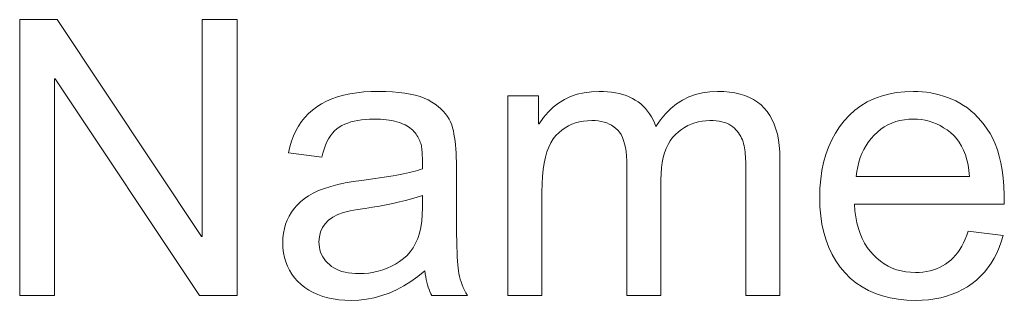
# Model space of a CAD drawing. Header units: millimetres. Extents: x 2984 to 3412, y -1556 to -1253.
# Tile 5 of 53: x 3197.95 to 3205.64, y -1502.55 to -1500.35. Entities that reach past the tile are written whole.
import ezdxf

# ---------------------------------------------------------------- set-up
doc = ezdxf.new("R2010")
doc.units = ezdxf.units.MM

msp = doc.modelspace()

# ---------------------------------------------------------------- linework, layer by layer
at = {"color": 7, "lineweight": 13}
for points in [[(3199.6492, -1502.5088), (3199.356, -1502.5088), (3198.2273, -1500.8129), (3198.2214, -1500.8129), (3198.2214, -1502.5088), (3197.9503, -1502.5088), (3197.9503, -1500.3488), (3198.2421, -1500.3488), (3199.3707, -1502.0447), (3199.3766, -1502.0447), (3199.3766, -1500.3488), (3199.6492, -1500.3488)], [(3201.4482, -1502.5088), (3201.1697, -1502.5088), (3201.1623, -1502.4936), (3201.1553, -1502.4775), (3201.1487, -1502.4605), (3201.1426, -1502.4426), (3201.1369, -1502.4237), (3201.1317, -1502.404), (3201.1269, -1502.3833), (3201.1226, -1502.3617), (3201.1187, -1502.3392), (3201.1152, -1502.3158), (3201.0614, -1502.3595), (3201.0068, -1502.3985), (3200.9513, -1502.433), (3200.895, -1502.4629), (3200.8378, -1502.4882), (3200.7798, -1502.5089), (3200.7209, -1502.5249), (3200.6611, -1502.5364), (3200.6005, -1502.5433), (3200.5391, -1502.5456), (3200.4906, -1502.5444), (3200.4443, -1502.5407), (3200.4, -1502.5345), (3200.3578, -1502.5258), (3200.3177, -1502.5147), (3200.2797, -1502.5011), (3200.2438, -1502.485), (3200.21, -1502.4664), (3200.1783, -1502.4454), (3200.1487, -1502.4219), (3200.1215, -1502.3963), (3200.0972, -1502.3692), (3200.0758, -1502.3404), (3200.0572, -1502.3101), (3200.0415, -1502.2782), (3200.0286, -1502.2447), (3200.0186, -1502.2096), (3200.0114, -1502.1729), (3200.0072, -1502.1346), (3200.0057, -1502.0948), (3200.0071, -1502.0566), (3200.0112, -1502.0197), (3200.0181, -1501.9842), (3200.0278, -1501.9501), (3200.0402, -1501.9174), (3200.0553, -1501.8861), (3200.0732, -1501.8561), (3200.0939, -1501.8274), (3200.1173, -1501.8002), (3200.1435, -1501.7743), (3200.1731, -1501.75), (3200.2067, -1501.7273), (3200.2444, -1501.7064), (3200.2861, -1501.6871), (3200.3319, -1501.6695), (3200.3817, -1501.6536), (3200.4356, -1501.6395), (3200.4936, -1501.627), (3200.5556, -1501.6162), (3200.6216, -1501.6071), (3200.8691, -1501.5702), (3200.8963, -1501.5657), (3200.9226, -1501.561), (3200.9479, -1501.5561), (3200.9721, -1501.5509), (3200.9955, -1501.5456), (3201.0178, -1501.54), (3201.0392, -1501.5343), (3201.0596, -1501.5283), (3201.079, -1501.5221), (3201.0975, -1501.5157), (3201.0974, -1501.4926), (3201.0972, -1501.4708), (3201.0968, -1501.4504), (3201.0963, -1501.4315), (3201.0957, -1501.4139), (3201.0949, -1501.3977), (3201.0939, -1501.3829), (3201.0928, -1501.3696), (3201.0915, -1501.3576), (3201.0901, -1501.347), (3201.0884, -1501.3371), (3201.0861, -1501.3271), (3201.0831, -1501.3171), (3201.0797, -1501.3069), (3201.0756, -1501.2967), (3201.071, -1501.2865), (3201.0658, -1501.2761), (3201.06, -1501.2657), (3201.0536, -1501.2552), (3201.0467, -1501.2446), (3201.039, -1501.2342), (3201.0305, -1501.2242), (3201.0211, -1501.2147), (3201.0108, -1501.2055), (3200.9997, -1501.1967), (3200.9877, -1501.1884), (3200.9749, -1501.1805), (3200.9611, -1501.173), (3200.9465, -1501.1659), (3200.931, -1501.1592), (3200.9146, -1501.153), (3200.897, -1501.1475), (3200.8784, -1501.1426), (3200.8586, -1501.1384), (3200.8378, -1501.1349), (3200.8159, -1501.1319), (3200.7929, -1501.1297), (3200.7688, -1501.128), (3200.7437, -1501.1271), (3200.7174, -1501.1268), (3200.6839, -1501.1274), (3200.6519, -1501.1293), (3200.6213, -1501.1325), (3200.5921, -1501.1369), (3200.5643, -1501.1426), (3200.538, -1501.1496), (3200.5131, -1501.1578), (3200.4897, -1501.1673), (3200.4676, -1501.1781), (3200.447, -1501.1901), (3200.4278, -1501.2039), (3200.4097, -1501.2198), (3200.393, -1501.2379), (3200.3775, -1501.2582), (3200.3632, -1501.2807), (3200.3502, -1501.3054), (3200.3385, -1501.3322), (3200.328, -1501.3613), (3200.3187, -1501.3925), (3200.3107, -1501.4259), (3200.0514, -1501.392), (3200.0613, -1501.3451), (3200.0739, -1501.3007), (3200.0891, -1501.2586), (3200.107, -1501.2189), (3200.1277, -1501.1816), (3200.1509, -1501.1467), (3200.1769, -1501.1142), (3200.2056, -1501.0841), (3200.2369, -1501.0563), (3200.2709, -1501.031), (3200.3076, -1501.008), (3200.347, -1500.9875), (3200.389, -1500.9694), (3200.4336, -1500.9537), (3200.4809, -1500.9404), (3200.5309, -1500.9295), (3200.5835, -1500.921), (3200.6387, -1500.915), (3200.6966, -1500.9114), (3200.7572, -1500.9102), (3200.8119, -1500.911), (3200.8637, -1500.9135), (3200.9126, -1500.9177), (3200.9584, -1500.9235), (3201.0012, -1500.931), (3201.041, -1500.9401), (3201.0779, -1500.951), (3201.1117, -1500.9634), (3201.1426, -1500.9776), (3201.1705, -1500.9934), (3201.1958, -1501.0104), (3201.2191, -1501.0281), (3201.2404, -1501.0465), (3201.2597, -1501.0655), (3201.2769, -1501.0853), (3201.2921, -1501.1058), (3201.3053, -1501.1269), (3201.3164, -1501.1488), (3201.3255, -1501.1713), (3201.3325, -1501.1945), (3201.3383, -1501.2188), (3201.3434, -1501.2444), (3201.3479, -1501.2714), (3201.3519, -1501.2997), (3201.3552, -1501.3293), (3201.3579, -1501.3604), (3201.36, -1501.3928), (3201.3615, -1501.4265), (3201.3624, -1501.4616), (3201.3627, -1501.4981), (3201.3627, -1501.8546), (3201.3628, -1501.9176), (3201.3632, -1501.9763), (3201.3639, -1502.0307), (3201.3647, -1502.0808), (3201.3659, -1502.1266), (3201.3672, -1502.1682), (3201.3689, -1502.2054), (3201.3707, -1502.2384), (3201.3729, -1502.2671), (3201.3753, -1502.2915), (3201.3782, -1502.3137), (3201.3822, -1502.3358), (3201.3871, -1502.3578), (3201.3929, -1502.3796), (3201.3997, -1502.4014), (3201.4075, -1502.4231), (3201.4162, -1502.4447), (3201.4259, -1502.4662), (3201.4366, -1502.4875)], [(3203.8896, -1502.5088), (3203.6244, -1502.5088), (3203.6244, -1501.5216), (3203.6242, -1501.5001), (3203.6238, -1501.4793), (3203.6231, -1501.4591), (3203.622, -1501.4395), (3203.6207, -1501.4205), (3203.6191, -1501.4022), (3203.6172, -1501.3845), (3203.615, -1501.3674), (3203.6124, -1501.351), (3203.6097, -1501.3352), (3203.6063, -1501.3199), (3203.6019, -1501.305), (3203.5966, -1501.2904), (3203.5904, -1501.2762), (3203.5833, -1501.2623), (3203.5753, -1501.2488), (3203.5663, -1501.2356), (3203.5564, -1501.2228), (3203.5455, -1501.2103), (3203.5338, -1501.1982), (3203.5209, -1501.1869), (3203.5066, -1501.1767), (3203.4909, -1501.1678), (3203.4739, -1501.16), (3203.4555, -1501.1535), (3203.4357, -1501.1481), (3203.4146, -1501.1439), (3203.3921, -1501.1409), (3203.3682, -1501.1391), (3203.343, -1501.1385), (3203.3122, -1501.1396), (3203.2822, -1501.1429), (3203.2531, -1501.1484), (3203.2249, -1501.156), (3203.1975, -1501.1658), (3203.1709, -1501.1778), (3203.1452, -1501.192), (3203.1204, -1501.2083), (3203.0965, -1501.2269), (3203.0734, -1501.2476), (3203.0518, -1501.2707), (3203.0325, -1501.2966), (3203.0155, -1501.3252), (3203.0007, -1501.3565), (3202.9883, -1501.3905), (3202.978, -1501.4272), (3202.9701, -1501.4666), (3202.9644, -1501.5088), (3202.961, -1501.5536), (3202.9599, -1501.6012), (3202.9599, -1502.5088), (3202.6947, -1502.5088), (3202.6947, -1501.4922), (3202.694, -1501.4528), (3202.6918, -1501.416), (3202.6882, -1501.3817), (3202.6832, -1501.35), (3202.6768, -1501.3209), (3202.6689, -1501.2943), (3202.6597, -1501.2703), (3202.6489, -1501.2489), (3202.6368, -1501.23), (3202.6232, -1501.2137), (3202.6083, -1501.1994), (3202.5922, -1501.1866), (3202.575, -1501.1754), (3202.5565, -1501.1656), (3202.5368, -1501.1573), (3202.516, -1501.1506), (3202.4939, -1501.1453), (3202.4707, -1501.1415), (3202.4463, -1501.1393), (3202.4206, -1501.1385), (3202.3871, -1501.1397), (3202.3547, -1501.1433), (3202.3236, -1501.1491), (3202.2937, -1501.1574), (3202.265, -1501.168), (3202.2375, -1501.181), (3202.2113, -1501.1963), (3202.1863, -1501.214), (3202.1625, -1501.234), (3202.14, -1501.2564), (3202.1191, -1501.282), (3202.1004, -1501.3118), (3202.084, -1501.3456), (3202.0697, -1501.3835), (3202.0576, -1501.4255), (3202.0477, -1501.4716), (3202.0401, -1501.5218), (3202.0346, -1501.5761), (3202.0313, -1501.6345), (3202.0302, -1501.697), (3202.0302, -1502.5088), (3201.765, -1502.5088), (3201.765, -1500.9455), (3202.0037, -1500.9455), (3202.0037, -1501.1636), (3202.0095, -1501.1636), (3202.0429, -1501.1154), (3202.0792, -1501.0724), (3202.1184, -1501.0343), (3202.1607, -1501.0014), (3202.2059, -1500.9735), (3202.2541, -1500.9507), (3202.3053, -1500.933), (3202.3594, -1500.9203), (3202.4165, -1500.9127), (3202.4766, -1500.9102), (3202.5105, -1500.9108), (3202.5431, -1500.9129), (3202.5745, -1500.9163), (3202.6047, -1500.9211), (3202.6337, -1500.9273), (3202.6615, -1500.9348), (3202.688, -1500.9437), (3202.7133, -1500.954), (3202.7374, -1500.9657), (3202.7602, -1500.9787), (3202.7819, -1500.9931), (3202.8023, -1501.0088), (3202.8215, -1501.026), (3202.8395, -1501.0444), (3202.8562, -1501.0643), (3202.8717, -1501.0856), (3202.886, -1501.1082), (3202.8991, -1501.1321), (3202.911, -1501.1575), (3202.9216, -1501.1842), (3202.9577, -1501.1321), (3202.9965, -1501.0856), (3203.038, -1501.0444), (3203.0821, -1501.0088), (3203.129, -1500.9787), (3203.1785, -1500.954), (3203.2307, -1500.9348), (3203.2856, -1500.9211), (3203.3431, -1500.9129), (3203.4034, -1500.9102), (3203.4508, -1500.9115), (3203.4958, -1500.9154), (3203.5383, -1500.922), (3203.5784, -1500.9311), (3203.6161, -1500.9429), (3203.6514, -1500.9574), (3203.6842, -1500.9744), (3203.7146, -1500.9941), (3203.7425, -1501.0164), (3203.768, -1501.0413), (3203.7912, -1501.0688), (3203.8118, -1501.099), (3203.83, -1501.1318), (3203.8458, -1501.1672), (3203.8592, -1501.2052), (3203.8701, -1501.2459), (3203.8787, -1501.2891), (3203.8847, -1501.335), (3203.8884, -1501.3836), (3203.8896, -1501.4347)], [(3205.6429, -1501.7942), (3204.4716, -1501.7942), (3204.476, -1501.8448), (3204.4827, -1501.893), (3204.4917, -1501.9388), (3204.5031, -1501.9821), (3204.5167, -1502.0229), (3204.5327, -1502.0614), (3204.551, -1502.0973), (3204.5716, -1502.1308), (3204.5945, -1502.1619), (3204.6197, -1502.1905), (3204.6467, -1502.2166), (3204.675, -1502.2399), (3204.7047, -1502.2604), (3204.7356, -1502.2782), (3204.7679, -1502.2933), (3204.8015, -1502.3056), (3204.8364, -1502.3152), (3204.8726, -1502.3221), (3204.9101, -1502.3262), (3204.949, -1502.3276), (3204.9788, -1502.3268), (3205.0077, -1502.3244), (3205.0357, -1502.3203), (3205.0626, -1502.3147), (3205.0886, -1502.3075), (3205.1136, -1502.2987), (3205.1376, -1502.2882), (3205.1607, -1502.2762), (3205.1828, -1502.2625), (3205.2039, -1502.2473), (3205.224, -1502.2304), (3205.2432, -1502.2119), (3205.2614, -1502.1917), (3205.2786, -1502.1699), (3205.2949, -1502.1465), (3205.3101, -1502.1215), (3205.3244, -1502.0948), (3205.3378, -1502.0665), (3205.3501, -1502.0365), (3205.3615, -1502.0049), (3205.6341, -1502.0388), (3205.6197, -1502.0866), (3205.6032, -1502.1321), (3205.5844, -1502.1753), (3205.5634, -1502.2163), (3205.5402, -1502.255), (3205.5148, -1502.2914), (3205.4871, -1502.3256), (3205.4573, -1502.3575), (3205.4253, -1502.3871), (3205.391, -1502.4145), (3205.3547, -1502.4394), (3205.3167, -1502.4617), (3205.2769, -1502.4814), (3205.2354, -1502.4984), (3205.1921, -1502.5129), (3205.147, -1502.5247), (3205.1002, -1502.5338), (3205.0515, -1502.5404), (3205.0011, -1502.5443), (3204.949, -1502.5456), (3204.8801, -1502.5435), (3204.8143, -1502.537), (3204.7516, -1502.5262), (3204.6919, -1502.5111), (3204.6353, -1502.4917), (3204.5818, -1502.4679), (3204.5314, -1502.4399), (3204.4841, -1502.4075), (3204.4398, -1502.3708), (3204.3987, -1502.3298), (3204.361, -1502.285), (3204.3273, -1502.2371), (3204.2976, -1502.186), (3204.2718, -1502.1318), (3204.25, -1502.0743), (3204.2322, -1502.0137), (3204.2183, -1501.95), (3204.2084, -1501.883), (3204.2025, -1501.813), (3204.2005, -1501.7397), (3204.2024, -1501.6671), (3204.2082, -1501.5974), (3204.2178, -1501.5304), (3204.2312, -1501.4662), (3204.2486, -1501.4049), (3204.2697, -1501.3463), (3204.2947, -1501.2905), (3204.3236, -1501.2376), (3204.3562, -1501.1874), (3204.3928, -1501.14), (3204.4328, -1501.0963), (3204.476, -1501.0573), (3204.5222, -1501.0228), (3204.5717, -1500.9929), (3204.6243, -1500.9676), (3204.68, -1500.9469), (3204.7388, -1500.9308), (3204.8008, -1500.9194), (3204.866, -1500.9125), (3204.9342, -1500.9102), (3204.9683, -1500.9109), (3205.0021, -1500.9132), (3205.0357, -1500.9169), (3205.069, -1500.9222), (3205.102, -1500.9289), (3205.1348, -1500.9372), (3205.1674, -1500.947), (3205.1997, -1500.9583), (3205.2317, -1500.971), (3205.2635, -1500.9853), (3205.2947, -1501.0014), (3205.325, -1501.0196), (3205.3543, -1501.0399), (3205.3826, -1501.0623), (3205.41, -1501.0868), (3205.4364, -1501.1134), (3205.4618, -1501.1421), (3205.4863, -1501.173), (3205.5099, -1501.2059), (3205.5324, -1501.2409), (3205.5534, -1501.279), (3205.5722, -1501.3208), (3205.5888, -1501.3665), (3205.6032, -1501.4161), (3205.6153, -1501.4695), (3205.6253, -1501.5268), (3205.633, -1501.5878), (3205.6385, -1501.6528), (3205.6418, -1501.7216)], [(3205.3704, -1501.5761), (3205.366, -1501.5297), (3205.3593, -1501.486), (3205.3502, -1501.4449), (3205.3389, -1501.4065), (3205.3252, -1501.3708), (3205.3093, -1501.3377), (3205.291, -1501.3073), (3205.2704, -1501.2796), (3205.2475, -1501.2545), (3205.2223, -1501.2321), (3205.1957, -1501.2121), (3205.1686, -1501.1942), (3205.141, -1501.1784), (3205.1129, -1501.1647), (3205.0843, -1501.1531), (3205.0553, -1501.1436), (3205.0258, -1501.1362), (3204.9957, -1501.131), (3204.9652, -1501.1278), (3204.9342, -1501.1268), (3204.8975, -1501.128), (3204.862, -1501.1318), (3204.8279, -1501.138), (3204.7951, -1501.1468), (3204.7637, -1501.1581), (3204.7336, -1501.1718), (3204.7048, -1501.1881), (3204.6773, -1501.2069), (3204.6511, -1501.2282), (3204.6263, -1501.252), (3204.6032, -1501.2778), (3204.582, -1501.305), (3204.563, -1501.3338), (3204.5459, -1501.364), (3204.5309, -1501.3956), (3204.5179, -1501.4288), (3204.507, -1501.4634), (3204.4981, -1501.4995), (3204.4912, -1501.5371), (3204.4863, -1501.5761)], [(3201.0975, -1501.8207), (3201.0975, -1501.725), (3201.055, -1501.7385), (3201.0107, -1501.7515), (3200.9645, -1501.7639), (3200.9165, -1501.7758), (3200.8665, -1501.787), (3200.8148, -1501.7977), (3200.7612, -1501.8078), (3200.7057, -1501.8174), (3200.6484, -1501.8263), (3200.5892, -1501.8347), (3200.5321, -1501.8446), (3200.481, -1501.8579), (3200.4359, -1501.8746), (3200.3968, -1501.8948), (3200.3638, -1501.9185), (3200.3367, -1501.9457), (3200.3157, -1501.9763), (3200.3006, -1502.0103), (3200.2916, -1502.0479), (3200.2886, -1502.0889), (3200.2894, -1502.11), (3200.2919, -1502.1304), (3200.2959, -1502.15), (3200.3016, -1502.1689), (3200.3089, -1502.187), (3200.3178, -1502.2044), (3200.3283, -1502.2211), (3200.3405, -1502.2369), (3200.3543, -1502.2521), (3200.3697, -1502.2664), (3200.3866, -1502.2797), (3200.4049, -1502.2916), (3200.4246, -1502.3021), (3200.4458, -1502.3112), (3200.4684, -1502.3189), (3200.4924, -1502.3252), (3200.5178, -1502.3301), (3200.5446, -1502.3336), (3200.5728, -1502.3357), (3200.6025, -1502.3364), (3200.6412, -1502.3352), (3200.679, -1502.3317), (3200.7159, -1502.3259), (3200.7518, -1502.3177), (3200.7868, -1502.3071), (3200.8209, -1502.2942), (3200.8541, -1502.279), (3200.8863, -1502.2614), (3200.9176, -1502.2415), (3200.948, -1502.2193), (3200.9764, -1502.1942), (3201.0018, -1502.1658), (3201.0242, -1502.1342), (3201.0437, -1502.0993), (3201.0601, -1502.0611), (3201.0736, -1502.0196), (3201.0841, -1501.9748), (3201.0915, -1501.9267), (3201.096, -1501.8754)]]:
    msp.add_lwpolyline(points, close=True, dxfattribs=at)

doc.saveas('drawing.dxf')
